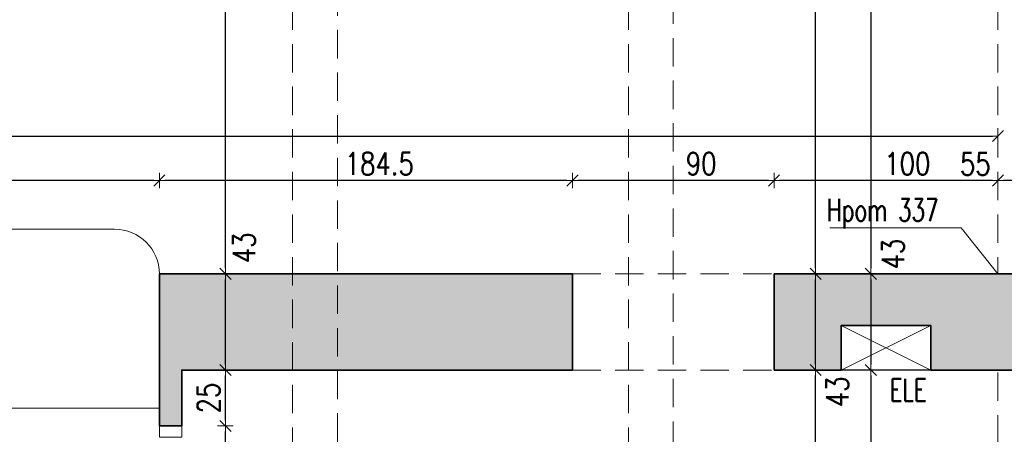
# Model space of a CAD drawing. Header units: millimetres. Extents: x 16698 to 93787, y -21104 to 39413.
# Tile 180 of 256: x 29231 to 29670, y 7450 to 7635. Entities that reach past the tile are written whole.
import ezdxf

# ---------------------------------------------------------------- set-up
doc = ezdxf.new("R2010")
doc.units = ezdxf.units.MM
doc.linetypes.add('HIDDEN', pattern=[9.525, 6.35, -3.175])
for name, color, linetype, lineweight in [('!MODUS_HATCH_ŚCIANA', 254, 'Continuous', 9), ('__MODUS_ŚCIANY', 2, 'Continuous', 35), ('Cienka', 3, 'Continuous', 9), ('Drzwi', 1, 'Continuous', 15), ('Opis', 8, 'Continuous', 13), ('Widok', 1, 'Continuous', 15), ('WYMIAROWANIE', 1, 'Continuous', 18)]:
    doc.layers.add(name, color=color, linetype=linetype, lineweight=lineweight)
doc.styles.add('ARCHETYP', font='romans.shx', dxfattribs={"height": 15})
doc.styles.add('TXT', font='simplex.shx', dxfattribs={"width": 0.8})
doc.dimstyles.new('DIM50', dxfattribs={"dimscale": 5, "dimtxt": 2, "dimasz": 0.5, "dimexe": 0, "dimexo": 0, "dimgap": 0.5, "dimtad": 1, "dimdec": 4, "dimrnd": 0.5, "dimdsep": 46, "dimtxsty": 'TXT', "dimblk1": 'TICK1', "dimblk2": 'TICK1', "dimsah": 1, "dimcen": 0, "dimse1": 1, "dimse2": 1, "dimclrd": 1, "dimclre": 7, "dimclrt": 9, "dimadec": 0, "dimazin": 0, "dimtfac": 1, "dimtdec": 4, "dimtmove": 2, "dimatfit": 3, "dimldrblk": 'TICK1', "dimfxl": 1, "dimtolj": 1, "dimarcsym": 0})

# ---------------------------------------------------------------- blocks, each defined once
blk = doc.blocks.new('TICK1')
at = {"color": 2}
blk.add_line((-1, -1), (1, 1), dxfattribs=at)
at = {"color": 0}
for p, q in [((0, 0), (-1, 0)), ((0, -1.4), (0, 1.4))]:
    blk.add_line(p, q, dxfattribs=at)
blk = doc.blocks.new('*D272')
at = {"layer": 'DEFPOINTS', "color": 0, "transparency": 16777216}
for p in [(29667.47, 7563.25), (29667.47, 7540.61), (29722.47, 7524.47)]:
    blk.add_point(p, dxfattribs=at)
at = {"layer": 'WYMIAROWANIE', "color": 1, "lineweight": -2, "transparency": 16777216}
blk.add_line((29719.97, 7563.25), (29669.97, 7563.25), dxfattribs=at)
at = {"layer": 'WYMIAROWANIE', "color": 1, "linetype": 'ByBlock', "lineweight": -2, "transparency": 16777216, "xscale": 2.5, "yscale": 2.5, "zscale": 2.5, "rotation": 180}
blk.add_blockref('TICK1', (29667.47, 7563.25), dxfattribs=at)
at = {"layer": 'WYMIAROWANIE', "color": 1, "linetype": 'ByBlock', "lineweight": -2, "transparency": 16777216, "xscale": 2.5, "yscale": 2.5, "zscale": 2.5}
blk.add_blockref('TICK1', (29722.47, 7563.25), dxfattribs=at)
at = {"layer": 'WYMIAROWANIE', "color": 9, "transparency": 16777216, "insert": (29657.34, 7570.64), "char_height": 10, "attachment_point": 5, "style": 'TXT'}
blk.add_mtext('\\A1;55', dxfattribs=at)
blk = doc.blocks.new('*D273')
at = {"layer": 'DEFPOINTS', "color": 0, "transparency": 16777216}
for p in [(29567.47, 7563.25), (29567.47, 7540.61), (29667.47, 7540.61)]:
    blk.add_point(p, dxfattribs=at)
at = {"layer": 'WYMIAROWANIE', "color": 1, "lineweight": -2, "transparency": 16777216}
blk.add_line((29664.97, 7563.25), (29569.97, 7563.25), dxfattribs=at)
at = {"layer": 'WYMIAROWANIE', "color": 1, "lineweight": -2, "transparency": 16777216, "xscale": 2.5, "yscale": 2.5, "zscale": 2.5, "rotation": 180}
blk.add_blockref('TICK1', (29567.47, 7563.25), dxfattribs=at)
at = {"layer": 'WYMIAROWANIE', "color": 1, "lineweight": -2, "transparency": 16777216, "xscale": 2.5, "yscale": 2.5, "zscale": 2.5}
blk.add_blockref('TICK1', (29667.47, 7563.25), dxfattribs=at)
at = {"layer": 'WYMIAROWANIE', "color": 9, "transparency": 16777216, "insert": (29627, 7570.75), "char_height": 10, "attachment_point": 5, "style": 'TXT'}
blk.add_mtext('\\A1;100', dxfattribs=at)
blk = doc.blocks.new('*D274')
at = {"layer": 'DEFPOINTS', "color": 0, "transparency": 16777216}
for p in [(29477.47, 7563.25), (29477.47, 7540.61), (29567.47, 7540.61)]:
    blk.add_point(p, dxfattribs=at)
at = {"layer": 'WYMIAROWANIE', "color": 1, "lineweight": -2, "transparency": 16777216}
blk.add_line((29564.97, 7563.25), (29479.97, 7563.25), dxfattribs=at)
at = {"layer": 'WYMIAROWANIE', "color": 1, "lineweight": -2, "transparency": 16777216, "xscale": 2.5, "yscale": 2.5, "zscale": 2.5, "rotation": 180}
blk.add_blockref('TICK1', (29477.47, 7563.25), dxfattribs=at)
at = {"layer": 'WYMIAROWANIE', "color": 1, "lineweight": -2, "transparency": 16777216, "xscale": 2.5, "yscale": 2.5, "zscale": 2.5}
blk.add_blockref('TICK1', (29567.47, 7563.25), dxfattribs=at)
at = {"layer": 'WYMIAROWANIE', "color": 9, "transparency": 16777216, "insert": (29534.95, 7570.75), "char_height": 10, "attachment_point": 5, "style": 'TXT'}
blk.add_mtext('\\A1;90', dxfattribs=at)
blk = doc.blocks.new('*D275')
at = {"layer": 'DEFPOINTS', "color": 0, "transparency": 16777216}
for p in [(29292.97, 7563.25), (29477.47, 7540.61), (29292.97, 7506.61)]:
    blk.add_point(p, dxfattribs=at)
at = {"layer": 'WYMIAROWANIE', "color": 1, "lineweight": -2, "transparency": 16777216}
blk.add_line((29474.97, 7563.25), (29295.47, 7563.25), dxfattribs=at)
at = {"layer": 'WYMIAROWANIE', "color": 1, "lineweight": -2, "transparency": 16777216, "xscale": 2.5, "yscale": 2.5, "zscale": 2.5, "rotation": 180}
blk.add_blockref('TICK1', (29292.97, 7563.25), dxfattribs=at)
at = {"layer": 'WYMIAROWANIE', "color": 1, "lineweight": -2, "transparency": 16777216, "xscale": 2.5, "yscale": 2.5, "zscale": 2.5}
blk.add_blockref('TICK1', (29477.47, 7563.25), dxfattribs=at)
at = {"layer": 'WYMIAROWANIE', "color": 9, "transparency": 16777216, "insert": (29391.18, 7570.75), "char_height": 10, "attachment_point": 5, "style": 'TXT'}
blk.add_mtext('\\A1;184.5', dxfattribs=at)
blk = doc.blocks.new('*D276')
at = {"layer": 'DEFPOINTS', "color": 0, "transparency": 16777216}
for p in [(28762.47, 7563.25), (28762.47, 7540.61), (29292.97, 7506.61)]:
    blk.add_point(p, dxfattribs=at)
at = {"layer": 'WYMIAROWANIE', "color": 1, "lineweight": -2, "transparency": 16777216}
blk.add_line((29290.47, 7563.25), (28764.97, 7563.25), dxfattribs=at)
at = {"layer": 'WYMIAROWANIE', "color": 1, "lineweight": -2, "transparency": 16777216, "xscale": 2.5, "yscale": 2.5, "zscale": 2.5, "rotation": 180}
blk.add_blockref('TICK1', (28762.47, 7563.25), dxfattribs=at)
at = {"layer": 'WYMIAROWANIE', "color": 1, "lineweight": -2, "transparency": 16777216, "xscale": 2.5, "yscale": 2.5, "zscale": 2.5}
blk.add_blockref('TICK1', (29292.97, 7563.25), dxfattribs=at)
at = {"layer": 'WYMIAROWANIE', "color": 9, "transparency": 16777216, "insert": (29027.72, 7570.75), "char_height": 10, "attachment_point": 5, "style": 'TXT'}
blk.add_mtext('\\A1;530.5', dxfattribs=at)
blk = doc.blocks.new('*D318')
at = {"layer": 'DEFPOINTS', "color": 0, "transparency": 16777216}
for p in [(29667.47, 7583.12), (28722.47, 7521.47), (29667.47, 7521.47)]:
    blk.add_point(p, dxfattribs=at)
at = {"layer": 'WYMIAROWANIE', "color": 1, "lineweight": -2, "transparency": 16777216}
blk.add_line((28724.97, 7583.12), (29664.97, 7583.12), dxfattribs=at)
at = {"layer": 'WYMIAROWANIE', "color": 1, "lineweight": -2, "transparency": 16777216, "xscale": 2.5, "yscale": 2.5, "zscale": 2.5, "rotation": 180}
blk.add_blockref('TICK1', (28722.47, 7583.12), dxfattribs=at)
at = {"layer": 'WYMIAROWANIE', "color": 1, "lineweight": -2, "transparency": 16777216, "xscale": 2.5, "yscale": 2.5, "zscale": 2.5}
blk.add_blockref('TICK1', (29667.47, 7583.12), dxfattribs=at)
at = {"layer": 'WYMIAROWANIE', "color": 9, "transparency": 16777216, "insert": (29176.73, 7590.62), "char_height": 10, "attachment_point": 5, "style": 'TXT'}
blk.add_mtext('\\A1;945', dxfattribs=at)
blk = doc.blocks.new('*D335')
at = {"layer": 'DEFPOINTS', "color": 0, "transparency": 16777216}
for p in [(29302.97, 7478.47), (29302.97, 7419.31), (29292.97, 7353.47)]:
    blk.add_point(p, dxfattribs=at)
at = {"layer": 'WYMIAROWANIE', "color": 1, "lineweight": -2, "transparency": 16777216}
blk.add_line((29295.47, 7419.31), (29300.47, 7419.31), dxfattribs=at)
at = {"layer": 'WYMIAROWANIE', "color": 1, "lineweight": -2, "transparency": 16777216, "xscale": 2.5, "yscale": 2.5, "zscale": 2.5, "rotation": 180}
blk.add_blockref('TICK1', (29292.97, 7419.31), dxfattribs=at)
at = {"layer": 'WYMIAROWANIE', "color": 1, "lineweight": -2, "transparency": 16777216, "xscale": 2.5, "yscale": 2.5, "zscale": 2.5}
blk.add_blockref('TICK1', (29302.97, 7419.31), dxfattribs=at)
at = {"layer": 'WYMIAROWANIE', "color": 9, "transparency": 16777216, "insert": (29282.29, 7410.56), "char_height": 10, "attachment_point": 5, "style": 'TXT'}
blk.add_mtext('\\A1;10', dxfattribs=at)
blk = doc.blocks.new('*D336')
at = {"layer": 'DEFPOINTS', "color": 0, "transparency": 16777216}
for p in [(29302.97, 7478.47), (29667.47, 7478.47), (29667.47, 7419.31)]:
    blk.add_point(p, dxfattribs=at)
at = {"layer": 'WYMIAROWANIE', "color": 1, "lineweight": -2, "transparency": 16777216}
blk.add_line((29305.47, 7419.31), (29664.97, 7419.31), dxfattribs=at)
at = {"layer": 'WYMIAROWANIE', "color": 1, "lineweight": -2, "transparency": 16777216, "xscale": 2.5, "yscale": 2.5, "zscale": 2.5, "rotation": 180}
blk.add_blockref('TICK1', (29302.97, 7419.31), dxfattribs=at)
at = {"layer": 'WYMIAROWANIE', "color": 1, "lineweight": -2, "transparency": 16777216, "xscale": 2.5, "yscale": 2.5, "zscale": 2.5}
blk.add_blockref('TICK1', (29667.47, 7419.31), dxfattribs=at)
at = {"layer": 'WYMIAROWANIE', "color": 9, "transparency": 16777216, "insert": (29485.22, 7426.81), "char_height": 10, "attachment_point": 5, "style": 'TXT'}
blk.add_mtext('\\A1;364.5', dxfattribs=at)
blk = doc.blocks.new('*D372')
at = {"layer": 'DEFPOINTS', "color": 0, "transparency": 16777216}
for p in [(29302.97, 7453.47), (29322.47, 7453.47), (29302.97, 7353.47)]:
    blk.add_point(p, dxfattribs=at)
at = {"layer": 'WYMIAROWANIE', "color": 1, "lineweight": -2, "transparency": 16777216}
blk.add_line((29322.47, 7355.97), (29322.47, 7450.97), dxfattribs=at)
at = {"layer": 'WYMIAROWANIE', "color": 1, "lineweight": -2, "transparency": 16777216, "xscale": 2.5, "yscale": 2.5, "zscale": 2.5}
for p, rotation in [((29322.47, 7453.47), 90), ((29322.47, 7353.47), 270)]:
    blk.add_blockref('TICK1', p, dxfattribs=dict(at, rotation=rotation))
at = {"layer": 'WYMIAROWANIE', "color": 9, "transparency": 16777216, "insert": (29314.87, 7383.17), "char_height": 10, "attachment_point": 5, "rotation": 90, "style": 'TXT'}
blk.add_mtext('\\A1;100', dxfattribs=at)
blk = doc.blocks.new('*D373')
at = {"layer": 'DEFPOINTS', "color": 0, "transparency": 16777216}
for p in [(29302.97, 7478.47), (29322.47, 7478.47), (29302.97, 7453.47)]:
    blk.add_point(p, dxfattribs=at)
at = {"layer": 'WYMIAROWANIE', "color": 1, "lineweight": -2, "transparency": 16777216}
blk.add_line((29322.47, 7455.97), (29322.47, 7475.97), dxfattribs=at)
at = {"layer": 'WYMIAROWANIE', "color": 1, "lineweight": -2, "transparency": 16777216, "xscale": 2.5, "yscale": 2.5, "zscale": 2.5}
for p, rotation in [((29322.47, 7478.47), 90), ((29322.47, 7453.47), 270)]:
    blk.add_blockref('TICK1', p, dxfattribs=dict(at, rotation=rotation))
at = {"layer": 'WYMIAROWANIE', "color": 9, "transparency": 16777216, "insert": (29314.97, 7465.97), "char_height": 10, "attachment_point": 5, "rotation": 90, "style": 'TXT'}
blk.add_mtext('\\A1;25', dxfattribs=at)
blk = doc.blocks.new('*D304')
at = {"layer": 'DEFPOINTS', "color": 0, "transparency": 16777216}
for p in [(29322.47, 7521.47), (29322.47, 7521.47), (29302.97, 7478.47)]:
    blk.add_point(p, dxfattribs=at)
at = {"layer": 'WYMIAROWANIE', "color": 1, "lineweight": -2, "transparency": 16777216}
blk.add_line((29322.47, 7480.97), (29322.47, 7518.97), dxfattribs=at)
at = {"layer": 'WYMIAROWANIE', "color": 1, "lineweight": -2, "transparency": 16777216, "xscale": 2.5, "yscale": 2.5, "zscale": 2.5}
for p, rotation in [((29322.47, 7521.47), 90), ((29322.47, 7478.47), 270)]:
    blk.add_blockref('TICK1', p, dxfattribs=dict(at, rotation=rotation))
at = {"layer": 'WYMIAROWANIE', "color": 9, "transparency": 16777216, "insert": (29330.8, 7533.1), "char_height": 10, "attachment_point": 5, "rotation": 90, "style": 'TXT'}
blk.add_mtext('\\A1;43', dxfattribs=at)
blk = doc.blocks.new('*D305')
at = {"layer": 'DEFPOINTS', "color": 0, "transparency": 16777216}
for p in [(29322.47, 8081.47), (29322.47, 8081.47), (29322.47, 7521.47)]:
    blk.add_point(p, dxfattribs=at)
at = {"layer": 'WYMIAROWANIE', "color": 1, "lineweight": -2, "transparency": 16777216}
blk.add_line((29322.47, 7523.97), (29322.47, 8078.97), dxfattribs=at)
at = {"layer": 'WYMIAROWANIE', "color": 1, "lineweight": -2, "transparency": 16777216, "xscale": 2.5, "yscale": 2.5, "zscale": 2.5}
for p, rotation in [((29322.47, 8081.47), 90), ((29322.47, 7521.47), 270)]:
    blk.add_blockref('TICK1', p, dxfattribs=dict(at, rotation=rotation))
at = {"layer": 'WYMIAROWANIE', "color": 9, "transparency": 16777216, "insert": (29314.97, 7801.47), "char_height": 10, "attachment_point": 5, "rotation": 90, "style": 'TXT'}
blk.add_mtext('\\A1;560', dxfattribs=at)
blk = doc.blocks.new('*D379')
at = {"layer": 'DEFPOINTS', "color": 0, "transparency": 16777216}
for p in [(29610.64, 8081.47), (29610.64, 7521.47), (29683.47, 7521.47)]:
    blk.add_point(p, dxfattribs=at)
at = {"layer": 'WYMIAROWANIE', "color": 1, "lineweight": -2, "transparency": 16777216}
blk.add_line((29610.64, 8078.97), (29610.64, 7523.97), dxfattribs=at)
at = {"layer": 'WYMIAROWANIE', "color": 1, "lineweight": -2, "transparency": 16777216, "xscale": 2.5, "yscale": 2.5, "zscale": 2.5}
for p, rotation in [((29610.64, 8081.47), 90), ((29610.64, 7521.47), 270)]:
    blk.add_blockref('TICK1', p, dxfattribs=dict(at, rotation=rotation))
at = {"layer": 'WYMIAROWANIE', "color": 9, "transparency": 16777216, "insert": (29601.21, 7749.42), "char_height": 10, "attachment_point": 5, "rotation": 90, "style": 'TXT'}
blk.add_mtext('\\A1;560', dxfattribs=at)
blk = doc.blocks.new('*D380')
at = {"layer": 'DEFPOINTS', "color": 0, "transparency": 16777216}
for p in [(29683.47, 7521.47), (29610.64, 7478.47), (29637.47, 7478.47)]:
    blk.add_point(p, dxfattribs=at)
at = {"layer": 'WYMIAROWANIE', "color": 1, "lineweight": -2, "transparency": 16777216}
blk.add_line((29610.64, 7518.97), (29610.64, 7480.97), dxfattribs=at)
at = {"layer": 'WYMIAROWANIE', "color": 1, "lineweight": -2, "transparency": 16777216, "xscale": 2.5, "yscale": 2.5, "zscale": 2.5}
for p, rotation in [((29610.64, 7521.47), 90), ((29610.64, 7478.47), 270)]:
    blk.add_blockref('TICK1', p, dxfattribs=dict(at, rotation=rotation))
at = {"layer": 'WYMIAROWANIE', "color": 9, "transparency": 16777216, "insert": (29620.62, 7530.32), "char_height": 10, "attachment_point": 5, "rotation": 90, "style": 'TXT'}
blk.add_mtext('\\A1;43', dxfattribs=at)
blk = doc.blocks.new('*D381')
at = {"layer": 'DEFPOINTS', "color": 0, "transparency": 16777216}
for p in [(29637.47, 7478.47), (29610.64, 7388.47), (29667.47, 7388.47)]:
    blk.add_point(p, dxfattribs=at)
at = {"layer": 'WYMIAROWANIE', "color": 1, "lineweight": -2, "transparency": 16777216}
blk.add_line((29610.64, 7475.97), (29610.64, 7390.97), dxfattribs=at)
at = {"layer": 'WYMIAROWANIE', "color": 1, "lineweight": -2, "transparency": 16777216, "xscale": 2.5, "yscale": 2.5, "zscale": 2.5}
for p, rotation in [((29610.64, 7478.47), 90), ((29610.64, 7388.47), 270)]:
    blk.add_blockref('TICK1', p, dxfattribs=dict(at, rotation=rotation))
at = {"layer": 'WYMIAROWANIE', "color": 9, "transparency": 16777216, "insert": (29603.14, 7433.47), "char_height": 10, "attachment_point": 5, "rotation": 90, "style": 'TXT'}
blk.add_mtext('\\A1;90', dxfattribs=at)
blk = doc.blocks.new('*D387')
at = {"layer": 'DEFPOINTS', "color": 0, "transparency": 16777216}
for p in [(29582.47, 7478.47), (29586.03, 7478.47), (29556.47, 7319.47)]:
    blk.add_point(p, dxfattribs=at)
at = {"layer": 'WYMIAROWANIE', "color": 1, "lineweight": -2, "transparency": 16777216}
blk.add_line((29586.03, 7321.97), (29586.03, 7475.97), dxfattribs=at)
at = {"layer": 'WYMIAROWANIE', "color": 1, "lineweight": -2, "transparency": 16777216, "xscale": 2.5, "yscale": 2.5, "zscale": 2.5}
for p, rotation in [((29586.03, 7478.47), 90), ((29586.03, 7319.47), 270)]:
    blk.add_blockref('TICK1', p, dxfattribs=dict(at, rotation=rotation))
at = {"layer": 'WYMIAROWANIE', "color": 9, "transparency": 16777216, "insert": (29578.53, 7382.87), "char_height": 10, "attachment_point": 5, "rotation": 90, "style": 'TXT'}
blk.add_mtext('\\A1;159', dxfattribs=at)
blk = doc.blocks.new('*D388')
at = {"layer": 'DEFPOINTS', "color": 0, "transparency": 16777216}
for p in [(29586.03, 7521.47), (29586.03, 7521.47), (29582.47, 7478.47)]:
    blk.add_point(p, dxfattribs=at)
at = {"layer": 'WYMIAROWANIE', "color": 1, "lineweight": -2, "transparency": 16777216}
blk.add_line((29586.03, 7480.97), (29586.03, 7518.97), dxfattribs=at)
at = {"layer": 'WYMIAROWANIE', "color": 1, "lineweight": -2, "transparency": 16777216, "xscale": 2.5, "yscale": 2.5, "zscale": 2.5}
for p, rotation in [((29586.03, 7521.47), 90), ((29586.03, 7478.47), 270)]:
    blk.add_blockref('TICK1', p, dxfattribs=dict(at, rotation=rotation))
at = {"layer": 'WYMIAROWANIE', "color": 9, "transparency": 16777216, "insert": (29595.78, 7468.73), "char_height": 10, "attachment_point": 5, "rotation": 90, "style": 'TXT'}
blk.add_mtext('\\A1;43', dxfattribs=at)
blk = doc.blocks.new('*D311')
at = {"layer": 'DEFPOINTS', "color": 0, "transparency": 16777216}
for p in [(29586.03, 8081.47), (29586.03, 8081.47), (29586.03, 7521.47)]:
    blk.add_point(p, dxfattribs=at)
at = {"layer": 'WYMIAROWANIE', "color": 1, "lineweight": -2, "transparency": 16777216}
blk.add_line((29586.03, 7523.97), (29586.03, 8078.97), dxfattribs=at)
at = {"layer": 'WYMIAROWANIE', "color": 1, "lineweight": -2, "transparency": 16777216, "xscale": 2.5, "yscale": 2.5, "zscale": 2.5}
for p, rotation in [((29586.03, 8081.47), 90), ((29586.03, 7521.47), 270)]:
    blk.add_blockref('TICK1', p, dxfattribs=dict(at, rotation=rotation))
at = {"layer": 'WYMIAROWANIE', "color": 9, "transparency": 16777216, "insert": (29578.53, 7749.63), "char_height": 10, "attachment_point": 5, "rotation": 90, "style": 'TXT'}
blk.add_mtext('\\A1;560', dxfattribs=at)

msp = doc.modelspace()

# ---------------------------------------------------------------- hatches: boundary and pattern name
at = {"layer": '!MODUS_HATCH_ŚCIANA', "ltscale": 2}
h = msp.add_hatch(color=256, dxfattribs=at)
h.dxf.hatch_style = 1
h.paths.add_polyline_path([(29477.4719, 7521.47289), (29292.9719, 7521.47289), (29292.9719, 7453.47289), (29302.9719, 7453.47289), (29302.9719, 7478.47289), (29477.4719, 7478.47289)])
h = msp.add_hatch(color=256, dxfattribs=at)
h.dxf.hatch_style = 1
h.paths.add_polyline_path([(29707.4719, 7521.47289), (29567.4719, 7521.47289), (29567.4719, 7478.47289), (29597.4719, 7478.47289), (29597.4719, 7498.47289), (29637.4719, 7498.47289), (29637.4719, 7478.47289), (29707.4719, 7478.47289)])

# ---------------------------------------------------------------- linework, layer by layer
at = {"layer": '__MODUS_ŚCIANY'}
for points in [[(29477.4719, 7521.47289), (29292.9719, 7521.47289), (29292.9719, 7453.47289)], [(29477.4719, 7521.47289), (29477.4719, 7478.47289)], [(29707.4719, 7521.47289), (29567.4719, 7521.47289)], [(29567.4719, 7521.47289), (29567.4719, 7478.47289)], [(29707.4719, 7478.47289), (29637.4719, 7478.47289), (29637.4719, 7498.47289), (29597.4719, 7498.47289), (29597.4719, 7478.47289), (29567.4719, 7478.47289)], [(29477.4719, 7478.47289), (29302.9719, 7478.47289), (29302.9719, 7453.47289)], [(29292.9719, 7453.47289), (29302.9719, 7453.47289)]]:
    msp.add_lwpolyline(points, dxfattribs=at)
at = {"layer": 'Cienka', "linetype": 'HIDDEN', "ltscale": 2}
for points in [[(29352.4719, 8081.47289), (29352.4719, 6931.2376)], [(29372.4719, 6932.07793), (29372.4719, 8081.47289)], [(29502.4719, 8081.47289), (29502.4719, 7309.47289)], [(29522.4719, 7309.47289), (29522.4719, 8081.47289)]]:
    msp.add_lwpolyline(points, dxfattribs=at)
at = {"layer": 'DEFPOINTS'}
msp.add_lwpolyline([(29597.4719, 7498.47289), (29637.4719, 7498.47289), (29637.4719, 7478.47289), (29597.4719, 7478.47289)], close=True, dxfattribs=at)
at = {"layer": 'Drzwi'}
msp.add_lwpolyline([(29292.9719, 7453.47289), (29302.9719, 7453.47289), (29302.9719, 7448.47289), (29292.9719, 7448.47289)], close=True, dxfattribs=at)
at = {"layer": 'Opis'}
msp.add_lwpolyline([(29667.4719, 7521.55815), (29651.06101, 7542.03755), (29592.36923, 7542.03755)], dxfattribs=at)
at = {"layer": 'Widok', "linetype": 'HIDDEN', "ltscale": 2}
for points in [[(29667.4719, 8081.47289), (29667.4719, 7521.47289)], [(29477.4719, 7521.47289), (29567.4719, 7521.47289)], [(29477.4719, 7478.47289), (29567.4719, 7478.47289)], [(29667.4719, 7388.47289), (29667.4719, 7478.47289)]]:
    msp.add_lwpolyline(points, dxfattribs=at)
at = {"layer": 'Widok'}
for points in [[(28862.4719, 7353.47289), (28861.98515, 7390.28438, 0.382244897), (28782.4719, 7461.47289), (28682.4719, 7461.47289), (28682.4719, 7461.47289, -0.414213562), (28642.4719, 7501.47289), (28642.4719, 7501.47289, -0.414213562), (28682.4719, 7541.47289), (29272.9719, 7541.47289, -0.414213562), (29292.9719, 7521.47289), (29292.9719, 7521.47289)], [(29292.9719, 7461.47289), (29002.4719, 7461.47289, 0.414213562), (28942.4719, 7401.47289), (28942.4719, 7353.47289)]]:
    msp.add_lwpolyline(points, format="xyb", dxfattribs=at)
msp.add_lwpolyline([(29597.4719, 7498.47289), (29637.4719, 7498.47289), (29637.4719, 7478.47289), (29597.4719, 7478.47289)], close=True, dxfattribs=at)
for points in [[(29597.4719, 7498.47289), (29637.4719, 7478.47289)], [(29597.4719, 7478.47289), (29637.4719, 7498.47289)]]:
    msp.add_lwpolyline(points, dxfattribs=at)

# ---------------------------------------------------------------- texts
at = {"layer": 'Opis', "style": 'ARCHETYP', "width": 0.7}
for s, p in [('Hpom 337', (29591.08272, 7545.05179)), ('ELE', (29619.12849, 7464.59221))]:
    msp.add_text(s, height=10, rotation=0, dxfattribs=at).set_placement(p)

# ---------------------------------------------------------------- dimensions: what is measured, and where the dimension line sits
at = {"layer": 'WYMIAROWANIE'}
for base, p1, p2, picture, middle in [((29322.4719, 8081.47289), (29322.4719, 7521.47289), (29322.4719, 8081.47289), '*D305', (29314.9719, 7801.47289)), ((29322.4719, 7478.47289), (29302.9719, 7453.47289), (29302.9719, 7478.47289), '*D373', (29314.9719, 7465.97289)), ((29610.64342, 7388.47289), (29637.4719, 7478.47289), (29667.4719, 7388.47289), '*D381', (29603.14342, 7433.47289))]:
    dim = msp.add_linear_dim(base=base, p1=p1, p2=p2, angle=90, dimstyle='DIM50', dxfattribs=at)
    dim.commit()
    dim.dimension.update_dxf_attribs({"geometry": picture, "text_midpoint": middle})
for base, p1, p2, picture, middle in [((29586.03252, 8081.47289), (29586.03252, 7521.47289), (29586.03252, 8081.47289), '*D311', (29578.53252, 7749.63106)), ((29610.64342, 7521.47289), (29610.64342, 8081.47289), (29683.4719, 7521.47289), '*D379', (29601.20769, 7749.42001)), ((29322.4719, 7521.47289), (29302.9719, 7478.47289), (29322.4719, 7521.47289), '*D304', (29330.80028, 7533.09988)), ((29610.64342, 7478.47289), (29683.4719, 7521.47289), (29637.4719, 7478.47289), '*D380', (29620.6214, 7530.32161)), ((29586.03252, 7521.47289), (29582.4719, 7478.47289), (29586.03252, 7521.47289), '*D388', (29595.77583, 7468.72957)), ((29586.03252, 7478.47289), (29556.4719, 7319.47289), (29582.4719, 7478.47289), '*D387', (29578.53252, 7382.87157)), ((29322.4719, 7453.47289), (29302.9719, 7353.47289), (29302.9719, 7453.47289), '*D372', (29314.86581, 7383.17003))]:
    dim = msp.add_linear_dim(base=base, p1=p1, p2=p2, angle=90, dimstyle='DIM50', dxfattribs=at)
    dim.commit()
    dim.dimension.update_dxf_attribs({"geometry": picture, "text_midpoint": middle, "dimtype": 160})
for base, p1, p2, picture, middle in [((29667.4719, 7583.12034), (28722.4719, 7521.47289), (29667.4719, 7521.47289), '*D318', (29176.73186, 7590.62034)), ((29292.9719, 7563.25167), (29477.4719, 7540.61228), (29292.9719, 7506.61228), '*D275', (29391.17645, 7570.75167)), ((29477.4719, 7563.25167), (29567.4719, 7540.61228), (29477.4719, 7540.61228), '*D274', (29534.95419, 7570.75167)), ((29567.4719, 7563.25167), (29667.4719, 7540.61228), (29567.4719, 7540.61228), '*D273', (29626.99571, 7570.75167)), ((29667.4719, 7563.25167), (29722.4719, 7524.47289), (29667.4719, 7540.61228), '*D272', (29657.33686, 7570.63902)), ((29302.9719, 7419.31317), (29292.9719, 7353.47289), (29302.9719, 7478.47289), '*D335', (29282.28676, 7410.56317))]:
    dim = msp.add_linear_dim(base=base, p1=p1, p2=p2, dimstyle='DIM50', dxfattribs=at)
    dim.commit()
    dim.dimension.update_dxf_attribs({"geometry": picture, "text_midpoint": middle, "dimtype": 160})
for base, p1, p2, picture, middle in [((28762.4719, 7563.25167), (29292.9719, 7506.61228), (28762.4719, 7540.61228), '*D276', (29027.7219, 7570.75167)), ((29667.4719, 7419.31317), (29302.9719, 7478.47289), (29667.4719, 7478.47289), '*D336', (29485.2219, 7426.81317))]:
    dim = msp.add_linear_dim(base=base, p1=p1, p2=p2, dimstyle='DIM50', dxfattribs=at)
    dim.commit()
    dim.dimension.update_dxf_attribs({"geometry": picture, "text_midpoint": middle})

doc.saveas('drawing.dxf')
